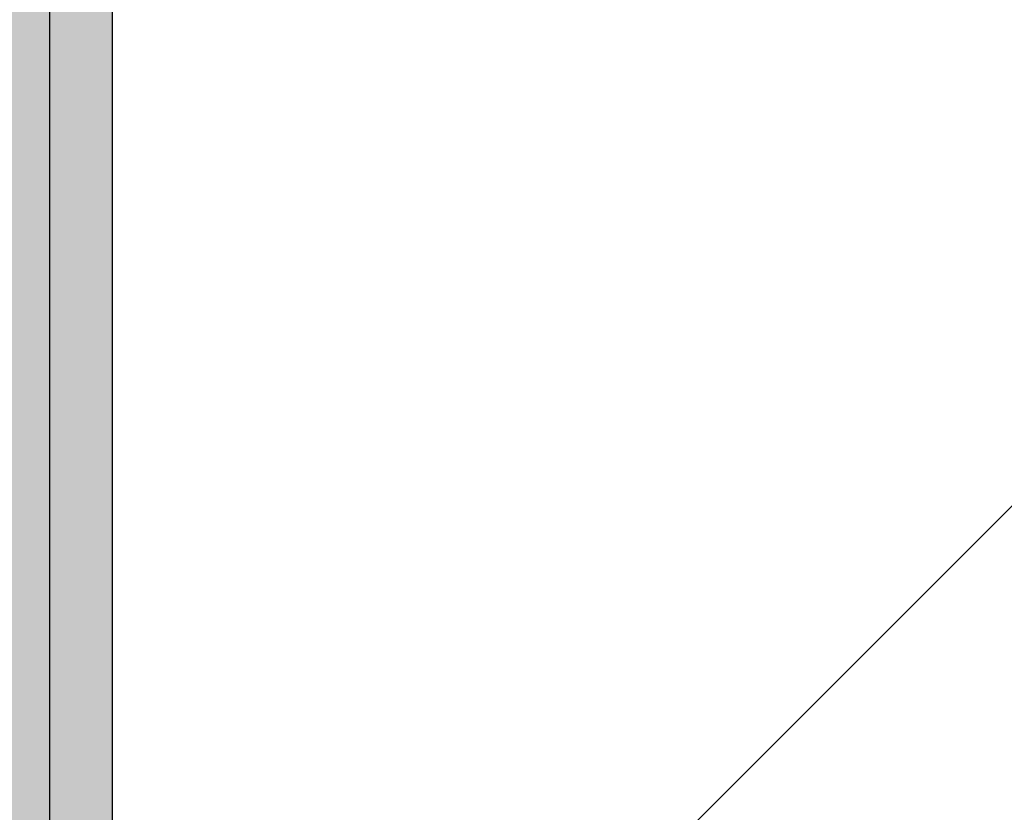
# Model space of a CAD drawing. Header units: millimetres. Extents: x 58700 to 76644, y 972 to 11123.
# Tile 9 of 256: x 62003 to 62042, y 7231 to 7262. Entities that reach past the tile are written whole.
import ezdxf

# ---------------------------------------------------------------- set-up
doc = ezdxf.new("R2010")
doc.units = ezdxf.units.MM

msp = doc.modelspace()

# ---------------------------------------------------------------- hatches: boundary and pattern name
h = msp.add_hatch(color=254)
h.paths.add_polyline_path([(62529.03653, 7639.19859), (62529.10337, 7634.19667), (62665.49564, 7636.0111), (62665.49564, 7641.06778)])
h.paths.add_polyline_path([(62513.10479, 7633.98384), (62513.03803, 7638.97944), (62452.06918, 7638.1443), (62452.06918, 7633.17188)])
h.paths.add_polyline_path([(62348.49983, 7636.95271), (62348.56932, 7631.753), (62409.66918, 7632.57029), (62409.66918, 7637.76638)])
h.paths.add_polyline_path([(62332.57075, 7631.53899), (62332.50125, 7636.73989), (62136.89623, 7634.13796), (62131.95859, 7639.0756), (62026.04408, 7637.72926), (61994.65932, 7606.3445), (61994.65932, 7500.13153), (61999.65932, 7495.13153), (61999.65932, 7097.51177), (62004.65956, 7097.51177), (62004.65956, 7497.20237), (61999.65932, 7502.2026), (61999.65932, 7604.27344), (62028.14141, 7632.75552), (62129.91392, 7634.04921), (62135.06601, 7628.89711)])
h = msp.add_hatch(color=253)
h.paths.add_polyline_path([(62529.10331, 7634.2013), (62529.13552, 7631.79103), (62665.49564, 7633.60851), (62665.49564, 7636.02394)])
h.paths.add_polyline_path([(62513.13694, 7631.5778), (62513.10474, 7633.98751), (62452.06918, 7633.17188), (62452.06918, 7630.76385)])
h.paths.add_polyline_path([(62332.60266, 7629.15119), (62332.57027, 7631.57512), (62029.98868, 7627.53173), (62004.65956, 7602.2026), (62004.65956, 7097.51177), (62007.08351, 7097.51177), (62007.08351, 7601.1985), (62031.00596, 7625.12095)])
h.paths.add_polyline_path([(62348.56884, 7631.78891), (62348.60123, 7629.36498), (62409.66918, 7630.18103), (62409.66918, 7632.60539)])
at = {"lineweight": 13}
h = msp.add_hatch(dxfattribs=at)
h.set_pattern_fill('ANSI33', color=256, scale=50, style=0)
h.set_pattern_definition([(45, (-737.5, -83.74), (-224.5064, 224.5064), []), (45, (-513, -83.74), (-224.5064, 224.5064), [158.75, -79.375])])
h.paths.add_polyline_path([(62007.08351, 7097.51177), (62407.08355, 7097.51177), (62407.08352, 7255.04828), (62402.08077, 7255.04828), (62402.08077, 7274.80127), (62007.08351, 7274.80127)])
h.paths.add_polyline_path([(62385.84452, 7570.31053), (62385.84452, 7492.87828), (62037.07204, 7492.87828), (62037.07204, 7570.31053)], flags=16)
h.paths.add_polyline_path([(62665.49564, 7274.80127), (62665.49564, 7633.59965), (62453.28351, 7630.76385), (62453.28351, 7460.91533), (62503.28351, 7460.91533), (62503.28351, 7450.91533), (62453.28351, 7450.91533), (62453.28351, 7274.80127)])
h.paths.add_polyline_path([(62410.88351, 7450.91533), (62360.88351, 7450.91533), (62360.88351, 7460.91533), (62410.88351, 7460.91533), (62410.88351, 7630.19726), (62031.00596, 7625.12095), (62007.08351, 7601.1985), (62007.08351, 7290.80127), (62124.58214, 7290.80127), (62124.58214, 7292.80127), (62284.58214, 7292.80127), (62284.58214, 7290.80127), (62410.88351, 7290.80127)])
h.paths.add_polyline_path([(62083.36987, 7308.26795), (62083.36987, 7416.70533), (62304.40323, 7416.70533), (62304.40323, 7308.26795)])

# ---------------------------------------------------------------- linework, layer by layer
msp.add_line((62007.08351, 7097.51177), (62007.08351, 7697.40516))
at = {"color": 0}
msp.add_line((62007.08351, 7097.51177), (62007.08351, 7601.1985), dxfattribs=at)
at = {"color": 253}
msp.add_lwpolyline([(62004.65956, 7097.51177), (62004.65956, 7602.2026)], dxfattribs=at)

doc.saveas('drawing.dxf')
